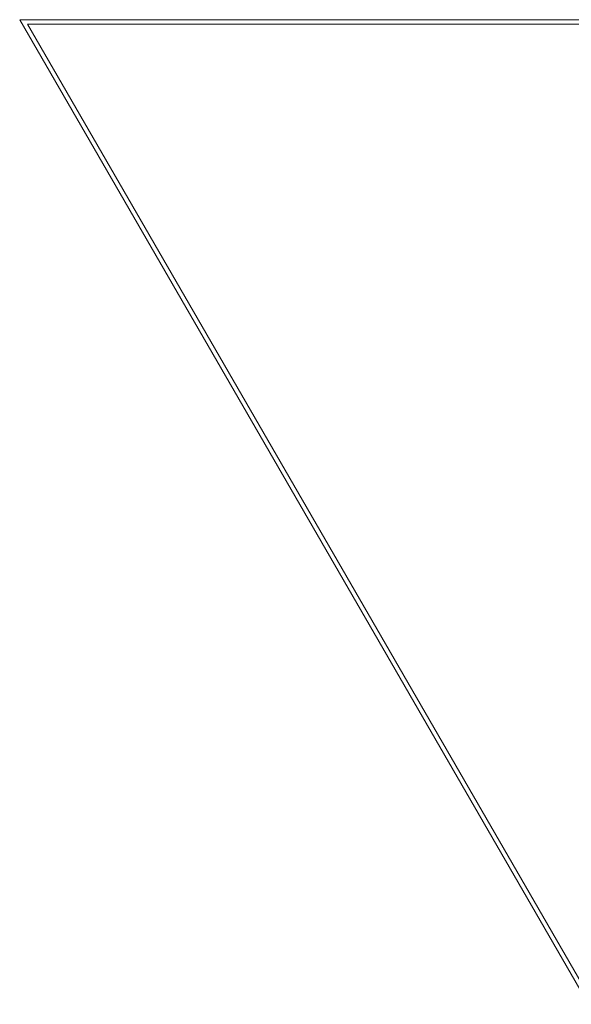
# Model space of a CAD drawing. Header units: inches. Extents: x 5.1 to 76.6, y 22.6 to 48.4.
# Tile 1 of 5: x 5.1 to 19.6, y 22.6 to 48.4. Entities that reach past the tile are written whole.
import ezdxf

# ---------------------------------------------------------------- set-up
doc = ezdxf.new("R2010")
doc.units = ezdxf.units.IN
doc.header["$MEASUREMENT"] = 0
doc.linetypes.add('SLD-Solid', pattern=[0])

msp = doc.modelspace()

# ---------------------------------------------------------------- linework, layer by layer
at = {"color": 7, "linetype": 'SLD-Solid', "lineweight": 15}
for p, q in [((20.008, 22.633), (5.133, 48.397)), ((5.133, 48.397), (76.633, 48.397)), ((5.338, 48.279), (76.428, 48.279)), ((20.076, 22.751), (5.338, 48.279)), ((5.338, 48.279), (20.076, 22.751)), ((76.428, 48.279), (5.338, 48.279))]:
    msp.add_line(p, q, dxfattribs=at)

doc.saveas('drawing.dxf')
